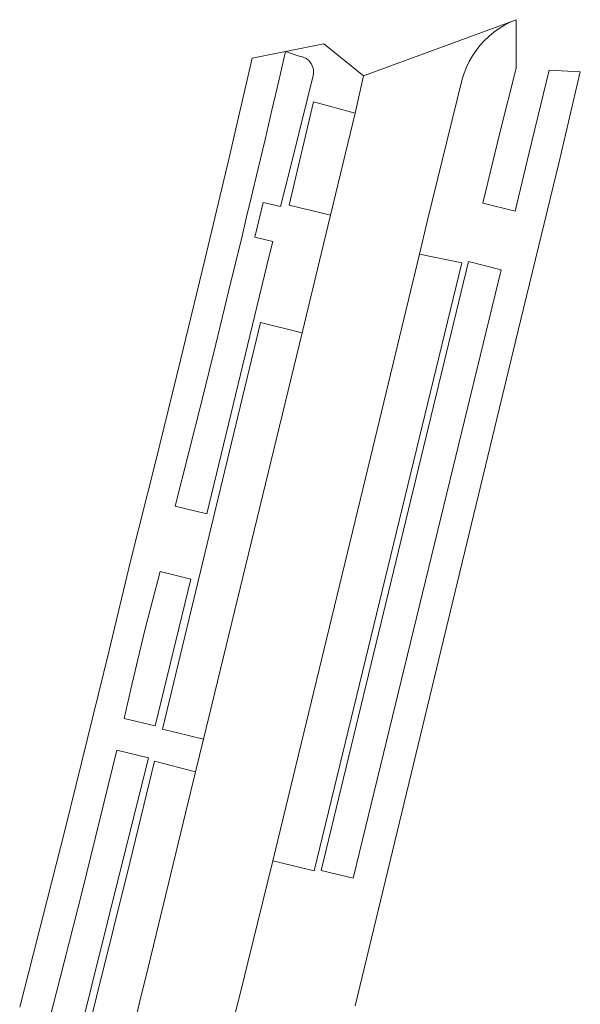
# Model space of a CAD drawing. Header units: metres. Extents: x 89394 to 92106, y 463550 to 466167.
# Tile 48 of 112: x 90605 to 90634, y 465432 to 465484. Entities that reach past the tile are written whole.
import ezdxf

# ---------------------------------------------------------------- set-up
doc = ezdxf.new("R2010")
doc.units = ezdxf.units.M
doc.layers.add('B-PV-VH-VERHARDING_BETONSTRAATSTEEN-GV', color=190, linetype='Continuous', lineweight=18)
doc.layers.add('B-PV-VH-VERHARDING_STRAATBAKSTEEN-GV', color=40, linetype='Continuous', lineweight=18)

msp = doc.modelspace()

# ---------------------------------------------------------------- linework, layer by layer
at = {"layer": 'B-PV-VH-VERHARDING_BETONSTRAATSTEEN-GV', "flags": 128}
msp.add_lwpolyline([(90616.235, 465431.522), (90616.6, 465432.96), (90616.963, 465434.399), (90618.283, 465439.766), (90623.414, 465460.998), (90626.006, 465471.712), (90626.405, 465473.444), (90628.247, 465480.934), (90628.349, 465481.255), (90628.474, 465481.568), (90628.62, 465481.871), (90628.788, 465482.163), (90628.976, 465482.442), (90629.183, 465482.707), (90629.409, 465482.957), (90629.652, 465483.19), (90629.911, 465483.405), (90630.185, 465483.601), (90630.471, 465483.778), (90630.77, 465483.933), (90631.079, 465484.067), (90623.048, 465481.112), (90622.616, 465479.14), (90621.315, 465473.77), (90619.813, 465467.573), (90614.624, 465446.164), (90614.209, 465444.451), (90611.602, 465433.695), (90611.351, 465432.662), (90611.099, 465431.629)], dxfattribs=at)
at = {"layer": 'B-PV-VH-VERHARDING_STRAATBAKSTEEN-GV', "flags": 128}
for points in [[(90622.618, 465432.115), (90631.318, 465468.212), (90633.356, 465476.572), (90634.464, 465481.313), (90632.821, 465481.414), (90631.768, 465477.08), (90631.043, 465473.98), (90629.332, 465474.395), (90630.224, 465478.105), (90631.091, 465481.513), (90631.079, 465484.067), (90630.77, 465483.933), (90630.471, 465483.778), (90630.185, 465483.601), (90629.911, 465483.405), (90629.652, 465483.19), (90629.409, 465482.957), (90629.183, 465482.707), (90628.976, 465482.442), (90628.788, 465482.163), (90628.62, 465481.871), (90628.474, 465481.568), (90628.349, 465481.255), (90628.247, 465480.934), (90626.405, 465473.444), (90626.006, 465471.712), (90628.219, 465471.26), (90620.458, 465439.242), (90618.283, 465439.766), (90616.963, 465434.399), (90616.6, 465432.96), (90616.235, 465431.522)], [(90608.116, 465429.067), (90610.769, 465439.723), (90612.045, 465445.014), (90614.209, 465444.451), (90614.624, 465446.164), (90612.461, 465446.7), (90617.624, 465468.116), (90619.813, 465467.573), (90621.315, 465473.77), (90619.134, 465474.301), (90620.419, 465479.749), (90622.616, 465479.14), (90623.048, 465481.112), (90620.956, 465482.802), (90618.947, 465482.394), (90617.195, 465482.038), (90615.957, 465476.728), (90614.698, 465471.424), (90613.416, 465466.124), (90612.111, 465460.83), (90610.785, 465455.542), (90609.655, 465450.833), (90608.506, 465446.129), (90607.338, 465441.43), (90606.152, 465436.735), (90604.948, 465432.044)]]:
    msp.add_lwpolyline(points, dxfattribs=at)
for points in [[(90618.947, 465482.394), (90619.668, 465482.148), (90619.795, 465482.126), (90619.916, 465482.084), (90620.03, 465482.024), (90620.133, 465481.948), (90620.223, 465481.856), (90620.297, 465481.751), (90620.355, 465481.637), (90620.394, 465481.514), (90620.413, 465481.387), (90620.413, 465481.259), (90620.393, 465481.132), (90620.09, 465479.84), (90619.206, 465476.293), (90618.687, 465474.225), (90617.758, 465474.431), (90617.329, 465472.604), (90618.28, 465472.385), (90618.091, 465471.621), (90614.8, 465458.031), (90613.134, 465458.437), (90613.853, 465461.28), (90614.565, 465464.126), (90615.269, 465466.973), (90615.966, 465469.822), (90616.655, 465472.673), (90616.896, 465473.676), (90617.136, 465474.679), (90617.502, 465476.221), (90617.867, 465477.764), (90618.229, 465479.307), (90618.589, 465480.85)], [(90628.582, 465471.328), (90630.292, 465470.889), (90622.508, 465438.843), (90620.817, 465439.246)], [(90613.962, 465454.59), (90612.08, 465446.869), (90610.449, 465447.251), (90610.801, 465448.808), (90611.167, 465450.361), (90611.545, 465451.912), (90611.936, 465453.459), (90612.34, 465455.003)], [(90607.08, 465426.506), (90605.386, 465427), (90606.345, 465430.711), (90607.293, 465434.425), (90608.229, 465438.143), (90609.153, 465441.863), (90610.065, 465445.586), (90611.729, 465445.181), (90609.572, 465436.535)]]:
    msp.add_lwpolyline(points, close=True, dxfattribs=at)

doc.saveas('drawing.dxf')
